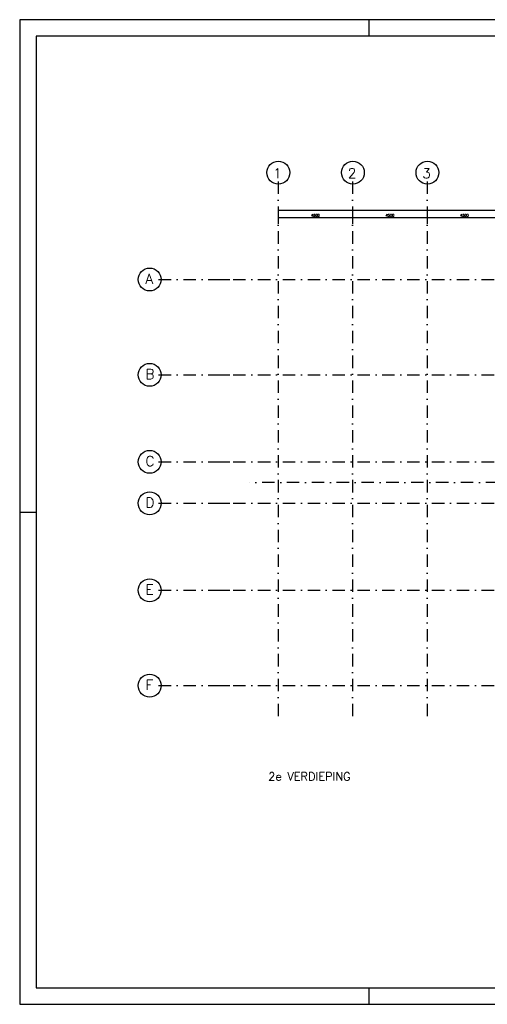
# Model space of a CAD drawing. Extents: x 0 to 84100, y 0 to 59400.
# Tile 1 of 10: x 0 to 28229, y 0 to 59400. Entities that reach past the tile are written whole.
import ezdxf
from ezdxf.enums import TextEntityAlignment as Align

# ---------------------------------------------------------------- set-up
doc = ezdxf.new("R2010")
doc.units = 0
doc.header["$LTSCALE"] = 60
doc.header["$MEASUREMENT"] = 0
doc.linetypes.add('DASHDOT', pattern=[25, 12.5, -6.25, 0, -6.25])
doc.layers.get('0').update_dxf_attribs({"linetype": 'CONTINUOUS'})
for name, color, linetype in [('KADER', 2, 'CONTINUOUS'), ('LAAG50', 1, 'CONTINUOUS'), ('MAAT15', 3, 'CONTINUOUS'), ('STRAMIEN', 3, 'DASHDOT')]:
    doc.layers.add(name, color=color, linetype=linetype)
doc.styles.add('ROMANS', font='romans')

# ---------------------------------------------------------------- blocks, each defined once
blk = doc.blocks.new('ZUDIMTUS')
at = {"color": 3}
blk.add_solid([(0, 0), (-800, -240), (-800, 240)], dxfattribs=at)

msp = doc.modelspace()

# ---------------------------------------------------------------- linework, layer by layer
at = {"layer": 'KADER', "color": 3}
for p, q in [((21100, 58400), (21100, 59400)), ((0, 29700), (1000, 29700)), ((21100, 0), (21100, 1000))]:
    msp.add_line(p, q, dxfattribs=at)
msp.add_lwpolyline([(0, 0), (84100, 0), (84100, 0), (84100, 59400), (0, 59400)], close=True, dxfattribs=at)
at = {"layer": 'KADER'}
msp.add_lwpolyline([(1000, 1000), (83100, 1000), (83100, 1000), (83100, 58400), (1000, 58400)], close=True, dxfattribs=at)
at = {"layer": 'MAAT15'}
for p, q in [((15598.4, 47909.9), (15598.4, 47534.9)), ((15598.4, 47909.9), (63698.4, 47909.9)), ((15598.4, 47459.9), (15598.4, 47084.9)), ((15598.4, 47459.9), (20098.4, 47459.9)), ((20098.4, 47459.9), (20098.4, 47084.9)), ((20098.4, 47459.9), (24598.4, 47459.9)), ((24598.4, 47459.9), (24598.4, 47084.9)), ((24598.4, 47459.9), (29098.4, 47459.9)), ((11929.1, 43725.2), (12679.1, 43725.2)), ((11929.1, 37975.2), (12679.1, 37975.2)), ((11929.1, 32725.2), (12679.1, 32725.2)), ((11929.1, 30225.2), (12679.1, 30225.2)), ((11929.1, 24975.2), (12679.1, 24975.2)), ((11929.1, 19225.2), (12679.1, 19225.2))]:
    msp.add_line(p, q, dxfattribs=at)
at = {"layer": 'STRAMIEN'}
for p, q in [((15598.4, 49635.6), (15598.4, 17341.5)), ((20098.4, 49635.6), (20098.4, 17306.9)), ((24598.4, 49635.6), (24598.4, 17341.5)), ((8384.6, 43725.2), (47030.4, 43725.2)), ((8384.6, 37975.2), (46159.1, 37975.2)), ((8384.6, 32725.2), (65147.1, 32725.2)), ((69383.3, 31475.2), (13876.8, 31475.2)), ((8384.6, 30225.2), (65147.1, 30225.2)), ((8384.6, 24975.2), (46231.7, 24975.2)), ((8384.6, 19225.2), (47030.4, 19225.2))]:
    msp.add_line(p, q, dxfattribs=at)
at = {"layer": 'STRAMIEN', "linetype": 'Continuous'}
for centre in [(15612.8, 50174.4), (20112.8, 50174.4), (24612.8, 50174.4), (7845.6, 43725.2), (7845.6, 37975.2), (7845.6, 32725.2), (7845.6, 30225.2), (7845.6, 24975.2), (7845.6, 19225.2)]:
    msp.add_circle(centre, 689, dxfattribs=at)

# ---------------------------------------------------------------- block references
at = {"layer": 'MAAT15', "xscale": 0.15, "yscale": 0.15, "zscale": 0.15, "rotation": 180}
for p in [(15598.4, 47909.9), (15598.4, 47459.9), (20098.4, 47459.9), (24598.4, 47459.9)]:
    msp.add_blockref('ZUDIMTUS', p, dxfattribs=at)
at = {"layer": 'MAAT15', "xscale": 0.15, "yscale": 0.15, "zscale": 0.15}
for p in [(20098.4, 47459.9), (24598.4, 47459.9)]:
    msp.add_blockref('ZUDIMTUS', p, dxfattribs=at)

# ---------------------------------------------------------------- texts
at = {"layer": 'LAAG50', "style": 'ROMANS'}
for s, p in [('1', (15562, 49832.5)), ('2', (20062, 49832.5)), ('3', (24562, 49832.5))]:
    msp.add_text(s, height=600, dxfattribs=at).set_placement(p, align=Align.CENTER)
for s, height, p in [('A', 600, (7591.1, 43467.4)), ('B', 600, (7591.1, 37717.4)), ('C', 600, (7591.1, 32467.4)), ('D', 600, (7591.1, 29967.4)), ('E', 600, (7591.1, 24717.4)), ('F', 600, (7591.1, 18967.4)), ('2e VERDIEPING', 500, (15005.7, 13495.1))]:
    msp.add_text(s, height=height, dxfattribs=at).set_placement(p)
at = {"layer": 'MAAT15', "style": 'ROMANS'}
for p in [(17848.4, 47519.9), (22348.4, 47519.9), (26848.4, 47519.9)]:
    msp.add_text('4500', height=150, dxfattribs=at).set_placement(p, align=Align.CENTER)

doc.saveas('drawing.dxf')
